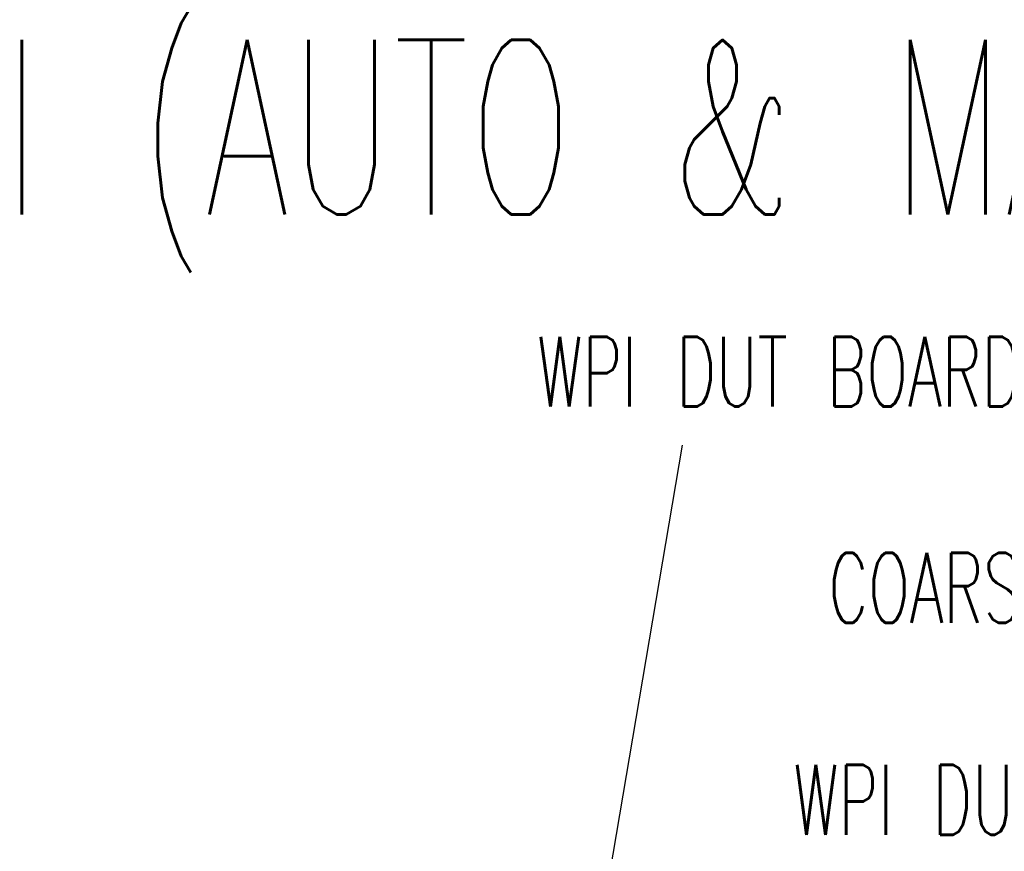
# Model space of a CAD drawing. Extents: x -1765 to 4890, y -3431 to 1272.
# Tile 56 of 189: x 30 to 267, y -2385 to -2185. Entities that reach past the tile are written whole.
import ezdxf

# ---------------------------------------------------------------- set-up
doc = ezdxf.new("R2010")
doc.units = 0
doc.layers.get('0').update_dxf_attribs({"linetype": 'CONTINUOUS'})
doc.layers.add('1', color=7, linetype='CONTINUOUS')
doc.styles.add('CONVERTER_2', font='txt.shx', dxfattribs={"width": 0.63})
doc.dimstyles.get("Standard").update_dxf_attribs({"dimtxt": 0.18, "dimasz": 0.18, "dimexe": 0.18, "dimexo": 0.0625, "dimgap": 0.09, "dimtad": 0, "dimtih": 1, "dimtoh": 1, "dimdec": 4, "dimzin": 0, "dimtxsty": 'STANDARD', "dimcen": 0.09, "dimazin": 3, "dimtfac": 1, "dimtdec": 4, "dimtofl": 0, "dimtmove": 0, "dimatfit": 3, "dimtolj": 1, "dimtzin": 0})

# ---------------------------------------------------------------- blocks, each defined once
blk = doc.blocks.new('TEXT__62', base_point=(-2000, -2800))
at = {"layer": '1', "color": 7, "style": 'CONVERTER_2', "width": 0.63}
blk.add_text('Z-STACK INFORMATION FOR 9.5" WPI (AUTO & MANUAL), SEE DRAWINGS:', height=42, dxfattribs=at).set_placement((-652.36, -2231.98))
blk = doc.blocks.new('VIEW1_POGO_TOWER__234', base_point=(-239.99, -2814.66))
at = {"layer": '1', "color": 1, "style": 'CONVERTER_2', "width": 0.63}
for s, p in [('WPI DUT BOARD STIFFENER', (154.48, -2278.19)), ('COARSE ALIGNMENT PIN', (224.57, -2330.24)), ('WPI DUT BOARD', (216.09, -2381.25))]:
    blk.add_text(s, height=16.8, dxfattribs=at).set_placement(p)
at = {"layer": '1', "color": 1, "linetype": 'CONTINUOUS', "has_arrowhead": 0}
blk.add_leader([(160.71, -2457.07), (189.45, -2287.52)], dimstyle='Standard', dxfattribs=at)
blk = doc.blocks.new('SEC_DD__235', base_point=(373.99, -2456.25))
blk.add_blockref('VIEW1_POGO_TOWER__234', (-239.99, -2814.66))
blk = doc.blocks.new('D-E6980-90193-1S11B__236', base_point=(398.64, -2222.89))
at = {"layer": '1'}
blk.add_blockref('SEC_DD__235', (373.99, -2456.25), dxfattribs=at)

msp = doc.modelspace()

# ---------------------------------------------------------------- block references
msp.add_blockref('D-E6980-90193-1S11B__236', (398.64, -2222.89))
at = {"layer": '1'}
msp.add_blockref('TEXT__62', (-2000, -2800), dxfattribs=at)

doc.saveas('drawing.dxf')
